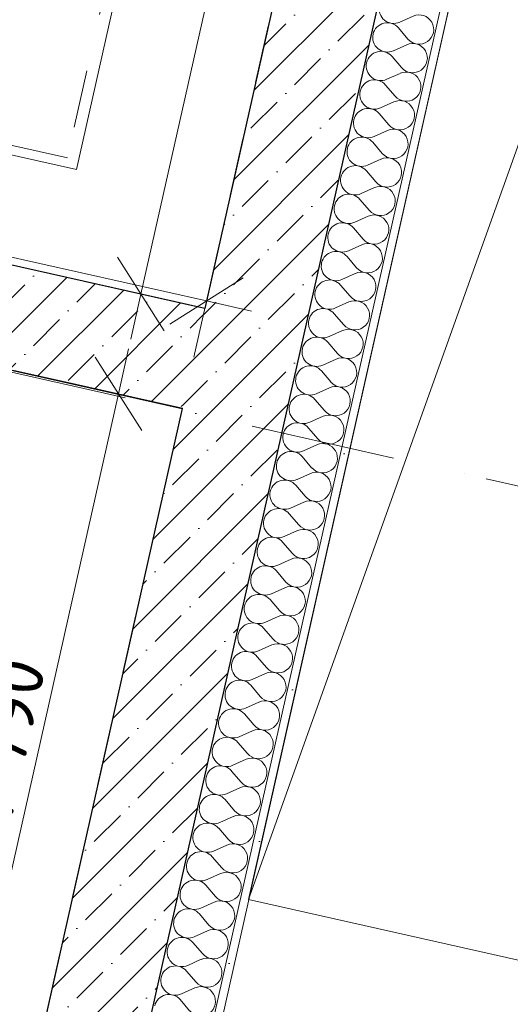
# Model space of a CAD drawing. Header units: millimetres. Extents: x -7213913 to -6985912, y 6023162 to 6205784.
# Tile 211 of 256: x -7184355 to -7183159, y 6176031 to 6178432. Entities that reach past the tile are written whole.
import ezdxf
from ezdxf.enums import TextEntityAlignment as Align

# ---------------------------------------------------------------- set-up
doc = ezdxf.new("R2010")
doc.units = ezdxf.units.MM
doc.header["$MEASUREMENT"] = 0
doc.linetypes.add('короткая штриховая', pattern=[282.222222, 141.111111, -141.111111])
doc.linetypes.add('Штрихпунктирная', pattern=[670.277762, 352.777767, -176.388884, 0, -141.111112])
for name, color, linetype, lineweight in [('АР-вертикальная связь - Лифт.АР_Ном._пера__120', 7, 'Continuous', 0), ('АР-Стены_внешние_.АР_Ном._пера__1', 7, 'Continuous', 0), ('АР-Стены_внутренние_пилоны.АР_Ном._пера__1', 7, 'Continuous', 15), ('АР-Чертеж-Оси_Осевые размеры.АР_Ном._пера__120', 7, 'Continuous', 0), ('АР-Чертеж-Размеры.АР_Ном._пера__1', 7, 'Continuous', 0), ('ИОС-Шахты и отверстия.АР_Ном._пера__1', 7, 'Continuous', 0)]:
    doc.layers.add(name, color=color, linetype=linetype, lineweight=lineweight)
for name, color, linetype in [('АР-Стены_внешние_.АР', 7, 'Continuous'), ('АР-Стены_внутренние_пилоны.АР', 7, 'Continuous'), ('АР-Чертеж-Оси_Осевые размеры.АР', 7, 'Continuous'), ('АР-Чертеж-Размеры.АР', 7, 'Continuous'), ('ИОС-Шахты и отверстия.АР', 7, 'Continuous')]:
    doc.layers.add(name, color=color, linetype=linetype)
doc.styles.add('РЎР“Р•РќР•Р\xa0Р\x98Р\xa0_РЎРўР\x98Р›Р¬_3', font='GOST_Common.ttf')
doc.styles.add('РЎР“Р•РќР•Р\xa0Р\x98Р\xa0_РЎРўР\x98Р›Р¬_5', font='GOTHIC.TTF')
doc.dimstyles.new('СГЕНЕРИР_СТИЛЬ__4', dxfattribs={"dimtxt": 129.999995, "dimasz": 142.5, "dimexe": 0.18, "dimexo": 300000, "dimgap": 0, "dimtad": 1, "dimdec": 0, "dimzin": 0, "dimdsep": 46, "dimtxsty": 'РЎР“Р•РќР•Р\xa0Р\x98Р\xa0_РЎРўР\x98Р›Р¬_3', "dimblk": 'ARROWHEAD_6', "dimblk1": 'ARROWHEAD_6', "dimblk2": 'ARROWHEAD_6', "dimcen": 0.09, "dimclrd": 7, "dimclre": 7, "dimclrt": 7, "dimazin": 0, "dimtfac": 1, "dimtdec": 4, "dimtmove": 0, "dimatfit": 3, "dimfxl": 1, "dimtolj": 1, "dimtzin": 0, "dimarcsym": 0})
pattern_1 = [(45, (-6566190.34, 6562677.8), (-84.852814, 84.852814), []), (45, (-6566232.77, 6562720.22), (-84.852814, 84.852814), [90, -30, 0, -30])]

# ---------------------------------------------------------------- blocks, each defined once
blk = doc.blocks.new('Символ Проема в Полу 21[137]_1', base_point=(-7183797.2, 6176286.5))
at = {"layer": 'ИОС-Шахты и отверстия.АР_Ном._пера__1', "color": 7, "linetype": 'Continuous', "lineweight": 0, "flags": 128}
for points in [[(-7183797.2, 6176286.5), (-7183123.8, 6179284.7), (-7182245.7, 6179087.5), (-7182869.6, 6178883.2)], [(-7182869.6, 6178883.2), (-7182245.7, 6179087.5), (-7182919, 6176089.3), (-7183797.2, 6176286.5)]]:
    blk.add_lwpolyline(points, close=True, dxfattribs=at)
blk = doc.blocks.new('Стена_178_1', base_point=(-7183809.3, 6177578.6))
at = {"layer": 'АР-Стены_внутренние_пилоны.АР', "linetype": 'Continuous', "lineweight": 0, "true_color": 0x000000}
h = blk.add_hatch(dxfattribs=at)
h.set_pattern_fill('ЖЕЛЕЗОБЕТОН__PROJECT__0001', color=18, style=0, pattern_type=2)
h.set_pattern_definition(pattern_1)
h.paths.add_polyline_path([(-7183903.9, 6177728), (-7186635.8, 6178341.5), (-7186690.6, 6178097.6), (-7183958.7, 6177484)])
at = {"layer": 'АР-Стены_внутренние_пилоны.АР_Ном._пера__1', "color": 7, "linetype": 'Continuous', "lineweight": 30, "flags": 128}
for points in [[(-7183903.9, 6177728), (-7186635.8, 6178341.5)], [(-7186690.6, 6178097.6), (-7183958.7, 6177484)]]:
    blk.add_lwpolyline(points, dxfattribs=at)
blk = doc.blocks.new('*X472', base_point=(-6566190.3, 6562677.8))
at = {"layer": 'АР-Стены_внешние_.АР_Ном._пера__1', "color": 7, "linetype": 'Continuous', "lineweight": 0}
for p, q in [((-7183396.1, 6178440.5), (-7183428.7, 6178425.9)), ((-7183408.6, 6178384.8), (-7183431.8, 6178411.9)), ((-7183411.8, 6178370.8), (-7183444.3, 6178356.2)), ((-7183424.3, 6178315.1), (-7183447.5, 6178342.2)), ((-7183427.4, 6178301.1), (-7183460, 6178286.5)), ((-7183439.9, 6178245.4), (-7183463.1, 6178272.6)), ((-7183443.1, 6178231.4), (-7183475.6, 6178216.8)), ((-7183455.6, 6178175.7), (-7183478.8, 6178202.9)), ((-7183458.7, 6178161.8), (-7183491.3, 6178147.1)), ((-7183471.2, 6178106), (-7183494.4, 6178133.2)), ((-7183474.4, 6178092.1), (-7183506.9, 6178077.4)), ((-7183486.9, 6178036.3), (-7183510.1, 6178063.5)), ((-7183490, 6178022.4), (-7183522.6, 6178007.7)), ((-7183502.5, 6177966.6), (-7183525.7, 6177993.8)), ((-7183505.7, 6177952.7), (-7183538.2, 6177938)), ((-7183518.2, 6177896.9), (-7183541.4, 6177924.1)), ((-7183521.3, 6177883), (-7183553.9, 6177868.3)), ((-7183533.8, 6177827.2), (-7183557, 6177854.4)), ((-7183537, 6177813.3), (-7183569.6, 6177798.6)), ((-7183549.5, 6177757.5), (-7183572.7, 6177784.7)), ((-7183552.6, 6177743.6), (-7183585.2, 6177728.9)), ((-7183565.2, 6177687.8), (-7183588.3, 6177715)), ((-7183568.3, 6177673.9), (-7183600.9, 6177659.3)), ((-7183580.8, 6177618.1), (-7183604, 6177645.3)), ((-7183583.9, 6177604.2), (-7183616.5, 6177589.6)), ((-7183596.5, 6177548.5), (-7183619.6, 6177575.6)), ((-7183599.6, 6177534.5), (-7183632.2, 6177519.9)), ((-7183612.1, 6177478.8), (-7183635.3, 6177505.9)), ((-7183615.2, 6177464.8), (-7183647.8, 6177450.2)), ((-7183627.8, 6177409.1), (-7183650.9, 6177436.2)), ((-7183630.9, 6177395.1), (-7183663.5, 6177380.5)), ((-7183643.4, 6177339.4), (-7183666.6, 6177366.5)), ((-7183646.5, 6177325.4), (-7183679.1, 6177310.8)), ((-7183659.1, 6177269.7), (-7183682.3, 6177296.9)), ((-7183662.2, 6177255.7), (-7183694.8, 6177241.1)), ((-7183674.7, 6177200), (-7183697.9, 6177227.2)), ((-7183677.9, 6177186.1), (-7183710.4, 6177171.4)), ((-7183690.4, 6177130.3), (-7183713.6, 6177157.5)), ((-7183693.5, 6177116.4), (-7183726.1, 6177101.7)), ((-7183706, 6177060.6), (-7183729.2, 6177087.8)), ((-7183709.2, 6177046.7), (-7183741.7, 6177032)), ((-7183721.7, 6176990.9), (-7183744.9, 6177018.1)), ((-7183724.8, 6176977), (-7183757.4, 6176962.3)), ((-7183737.3, 6176921.2), (-7183760.5, 6176948.4)), ((-7183740.5, 6176907.3), (-7183773, 6176892.6)), ((-7183753, 6176851.5), (-7183776.2, 6176878.7)), ((-7183756.1, 6176837.6), (-7183788.7, 6176822.9)), ((-7183768.6, 6176781.8), (-7183791.8, 6176809)), ((-7183771.8, 6176767.9), (-7183804.3, 6176753.3)), ((-7183784.3, 6176712.1), (-7183807.5, 6176739.3)), ((-7183787.4, 6176698.2), (-7183820, 6176683.6)), ((-7183799.9, 6176642.5), (-7183823.1, 6176669.6)), ((-7183803.1, 6176628.5), (-7183835.6, 6176613.9)), ((-7183815.6, 6176572.8), (-7183838.8, 6176599.9)), ((-7183818.7, 6176558.8), (-7183851.3, 6176544.2)), ((-7183831.2, 6176503.1), (-7183854.4, 6176530.2)), ((-7183834.4, 6176489.1), (-7183867, 6176474.5)), ((-7183846.9, 6176433.4), (-7183870.1, 6176460.5)), ((-7183850, 6176419.4), (-7183882.6, 6176404.8)), ((-7183862.6, 6176363.7), (-7183885.7, 6176390.9)), ((-7183865.7, 6176349.7), (-7183898.3, 6176335.1)), ((-7183878.2, 6176294), (-7183901.4, 6176321.2)), ((-7183881.3, 6176280.1), (-7183913.9, 6176265.4)), ((-7183893.9, 6176224.3), (-7183917, 6176251.5)), ((-7183897, 6176210.4), (-7183929.6, 6176195.7)), ((-7183909.5, 6176154.6), (-7183932.7, 6176181.8)), ((-7183912.6, 6176140.7), (-7183945.2, 6176126)), ((-7183925.2, 6176084.9), (-7183948.3, 6176112.1)), ((-7183928.3, 6176071), (-7183960.9, 6176056.3)), ((-7183940.8, 6176015.2), (-7183964, 6176042.4))]:
    blk.add_line(p, q, dxfattribs=at)
for centre, start, end in [((-7183443.3, 6178458.4), 167.3417, 294.2116), ((-7183459, 6178388.8), 40.4718, 167.3417), ((-7183381.5, 6178407.9), 220.4718, 114.2116), ((-7183459, 6178388.8), 167.3417, 294.2116), ((-7183397.1, 6178338.3), 220.4718, 114.2116), ((-7183474.6, 6178319.1), 40.4718, 167.3417), ((-7183474.6, 6178319.1), 167.3417, 294.2116), ((-7183412.8, 6178268.6), 220.4718, 114.2116), ((-7183490.3, 6178249.4), 40.4718, 167.3417), ((-7183490.3, 6178249.4), 167.3417, 294.2116), ((-7183428.4, 6178198.9), 220.4718, 114.2116), ((-7183505.9, 6178179.7), 40.4718, 167.3417), ((-7183505.9, 6178179.7), 167.3417, 294.2116), ((-7183444.1, 6178129.2), 220.4718, 114.2116), ((-7183521.6, 6178110), 40.4718, 167.3417), ((-7183521.6, 6178110), 167.3417, 294.2116), ((-7183459.7, 6178059.5), 220.4718, 114.2116), ((-7183537.2, 6178040.3), 40.4718, 167.3417), ((-7183537.2, 6178040.3), 167.3417, 294.2116), ((-7183475.4, 6177989.8), 220.4718, 114.2116), ((-7183552.9, 6177970.6), 40.4718, 167.3417), ((-7183552.9, 6177970.6), 167.3417, 294.2116), ((-7183491, 6177920.1), 220.4718, 114.2116), ((-7183568.5, 6177900.9), 40.4718, 167.3417), ((-7183568.5, 6177900.9), 167.3417, 294.2116), ((-7183506.7, 6177850.4), 220.4718, 114.2116), ((-7183584.2, 6177831.2), 40.4718, 167.3417), ((-7183584.2, 6177831.2), 167.3417, 294.2116), ((-7183599.9, 6177761.5), 40.4718, 167.3417), ((-7183522.3, 6177780.7), 220.4718, 114.2116), ((-7183599.9, 6177761.5), 167.3417, 294.2116), ((-7183615.5, 6177691.8), 40.4718, 167.3417), ((-7183538, 6177711), 220.4718, 114.2116), ((-7183615.5, 6177691.8), 167.3417, 294.2116), ((-7183553.6, 6177641.3), 220.4718, 114.2116), ((-7183631.2, 6177622.1), 40.4718, 167.3417), ((-7183631.2, 6177622.1), 167.3417, 294.2116), ((-7183569.3, 6177571.6), 220.4718, 114.2116), ((-7183646.8, 6177552.4), 40.4718, 167.3417), ((-7183646.8, 6177552.4), 167.3417, 294.2116), ((-7183584.9, 6177501.9), 220.4718, 114.2116), ((-7183662.5, 6177482.8), 40.4718, 167.3417), ((-7183662.5, 6177482.8), 167.3417, 294.2116), ((-7183600.6, 6177432.3), 220.4718, 114.2116), ((-7183678.1, 6177413.1), 40.4718, 167.3417), ((-7183678.1, 6177413.1), 167.3417, 294.2116), ((-7183616.2, 6177362.6), 220.4718, 114.2116), ((-7183693.8, 6177343.4), 40.4718, 167.3417), ((-7183693.8, 6177343.4), 167.3417, 294.2116), ((-7183631.9, 6177292.9), 220.4718, 114.2116), ((-7183709.4, 6177273.7), 40.4718, 167.3417), ((-7183709.4, 6177273.7), 167.3417, 294.2116), ((-7183647.6, 6177223.2), 220.4718, 114.2116), ((-7183725.1, 6177204), 40.4718, 167.3417), ((-7183725.1, 6177204), 167.3417, 294.2116), ((-7183663.2, 6177153.5), 220.4718, 114.2116), ((-7183740.7, 6177134.3), 40.4718, 167.3417), ((-7183740.7, 6177134.3), 167.3417, 294.2116), ((-7183756.4, 6177064.6), 40.4718, 167.3417), ((-7183678.9, 6177083.8), 220.4718, 114.2116), ((-7183756.4, 6177064.6), 167.3417, 294.2116), ((-7183772, 6176994.9), 40.4718, 167.3417), ((-7183694.5, 6177014.1), 220.4718, 114.2116), ((-7183772, 6176994.9), 167.3417, 294.2116), ((-7183710.2, 6176944.4), 220.4718, 114.2116), ((-7183787.7, 6176925.2), 40.4718, 167.3417), ((-7183787.7, 6176925.2), 167.3417, 294.2116), ((-7183725.8, 6176874.7), 220.4718, 114.2116), ((-7183803.3, 6176855.5), 40.4718, 167.3417), ((-7183803.3, 6176855.5), 167.3417, 294.2116), ((-7183741.5, 6176805), 220.4718, 114.2116), ((-7183819, 6176785.8), 40.4718, 167.3417), ((-7183819, 6176785.8), 167.3417, 294.2116), ((-7183757.1, 6176735.3), 220.4718, 114.2116), ((-7183834.6, 6176716.1), 40.4718, 167.3417), ((-7183834.6, 6176716.1), 167.3417, 294.2116), ((-7183772.8, 6176665.6), 220.4718, 114.2116), ((-7183850.3, 6176646.4), 40.4718, 167.3417), ((-7183850.3, 6176646.4), 167.3417, 294.2116), ((-7183788.4, 6176595.9), 220.4718, 114.2116), ((-7183865.9, 6176576.8), 40.4718, 167.3417), ((-7183865.9, 6176576.8), 167.3417, 294.2116), ((-7183804.1, 6176526.3), 220.4718, 114.2116), ((-7183881.6, 6176507.1), 40.4718, 167.3417), ((-7183881.6, 6176507.1), 167.3417, 294.2116), ((-7183819.7, 6176456.6), 220.4718, 114.2116), ((-7183897.3, 6176437.4), 40.4718, 167.3417), ((-7183897.3, 6176437.4), 167.3417, 294.2116), ((-7183835.4, 6176386.9), 220.4718, 114.2116), ((-7183912.9, 6176367.7), 40.4718, 167.3417), ((-7183912.9, 6176367.7), 167.3417, 294.2116), ((-7183928.6, 6176298), 40.4718, 167.3417), ((-7183851, 6176317.2), 220.4718, 114.2116), ((-7183928.6, 6176298), 167.3417, 294.2116), ((-7183944.2, 6176228.3), 40.4718, 167.3417), ((-7183866.7, 6176247.5), 220.4718, 114.2116), ((-7183944.2, 6176228.3), 167.3417, 294.2116), ((-7183882.3, 6176177.8), 220.4718, 114.2116), ((-7183959.9, 6176158.6), 40.4718, 167.3417), ((-7183959.9, 6176158.6), 167.3417, 294.2116), ((-7183898, 6176108.1), 220.4718, 114.2116), ((-7183975.5, 6176088.9), 40.4718, 167.3417), ((-7183975.5, 6176088.9), 167.3417, 294.2116), ((-7183913.6, 6176038.4), 220.4718, 114.2116), ((-7183991.2, 6176019.2), 40.4718, 167.3417)]:
    blk.add_arc(centre, 35.7, start, end, dxfattribs=at)
blk = doc.blocks.new('Стена_182_1', base_point=(-7184703.4, 6173597.8))
at = {"layer": 'АР-Стены_внешние_.АР', "linetype": 'Continuous', "lineweight": 0, "true_color": 0x000000}
h = blk.add_hatch(dxfattribs=at)
h.set_pattern_fill('ШТУКАТУРКА__ГИПС_01_0001', color=18, style=0, pattern_type=2)
h.set_pattern_definition([(45, (-6566190.34, 6563027.8), (-111.369318, 111.369318), [0, -105, 0, -157.5]), (110, (-6565840.34, 6563027.8), (148.001588, 53.868173), [0, -77, 0, -133])])
h.paths.add_polyline_path([(-7183033.7, 6179777.1), (-7184459.9, 6173427.2), (-7184442.9, 6173411.2), (-7183014.2, 6179772.7)])
h = blk.add_hatch(dxfattribs=at)
h.set_pattern_fill('ЖЕЛЕЗОБЕТОН__PROJECT__0001', color=18, style=0, pattern_type=2)
h.set_pattern_definition(pattern_1)
h.paths.add_polyline_path([(-7183511.6, 6179474.4), (-7184798, 6173747.1), (-7184554, 6173692.4), (-7183267.7, 6179419.7)])
at = {"layer": 'АР-Стены_внешние_.АР_Ном._пера__1', "color": 7, "linetype": 'Continuous', "lineweight": 0}
blk.add_line((-7184459.9, 6173427.2), (-7183066.6, 6179630.7), dxfattribs=at)
at = {"layer": 'АР-Стены_внешние_.АР_Ном._пера__1', "color": 7, "linetype": 'Continuous', "lineweight": 30}
blk.add_line((-7184554, 6173692.4), (-7183267.7, 6179419.7), dxfattribs=at)
at = {"layer": 'АР-Стены_внешние_.АР_Ном._пера__1', "color": 7, "linetype": 'Continuous', "lineweight": 0, "flags": 128}
blk.add_lwpolyline([(-7184442.9, 6173411.2), (-7183009.8, 6179792.2)], dxfattribs=at)
at = {"layer": 'АР-Стены_внешние_.АР_Ном._пера__1', "color": 7, "linetype": 'Continuous', "lineweight": 30, "flags": 128}
for points in [[(-7183511.6, 6179474.4), (-7183903.9, 6177728)], [(-7183958.7, 6177484), (-7184350.8, 6175738.3)]]:
    blk.add_lwpolyline(points, dxfattribs=at)
at = {"layer": 'АР-Стены_внешние_.АР', "color": 7, "lineweight": 0}
blk.add_blockref('*X472', (-6566190.3, 6562677.8), dxfattribs=at)
blk = doc.blocks.new('*D846', base_point=(-6566190.3, 6562677.8))
at = {"layer": 'АР-Чертеж-Размеры.АР_Ном._пера__1', "color": 7, "linetype": 'Continuous', "lineweight": 0, "transparency": 16777216}
for p, q in [((-7186601, 6178496.7), (-7186662.6, 6178222.3)), ((-7186542.2, 6178416.3), (-7186721.4, 6178302.8)), ((-7186631.8, 6178359.5), (-7186741.6, 6178384.2)), ((-7183899.8, 6177746), (-7186631.8, 6178359.5)), ((-7183869, 6177883.2), (-7183930.7, 6177608.7)), ((-7183989.5, 6177689.2), (-7183810.2, 6177802.7)), ((-7183790.1, 6177721.3), (-7183899.8, 6177746))]:
    blk.add_line(p, q, dxfattribs=at)
at = {"layer": 'АР-Чертеж-Размеры.АР_Ном._пера__1', "color": 7, "lineweight": 0, "transparency": 16777216, "insert": (-7185461.8, 6178123.4), "char_height": 130, "attachment_point": 7, "rotation": 347.3417, "style": 'РЎР“Р•РќР•Р\xa0Р\x98Р\xa0_РЎРўР\x98Р›Р¬_3'}
blk.add_mtext('\\A1;{\\pql;\\fGOST Common|b0|i0|c204|p0;\\W1.000000;2\xa0800}', dxfattribs=at)
blk = doc.blocks.new('ARROWHEAD_6')
at = {"color": 0, "linetype": 'Continuous', "lineweight": 0}
for p, q in [((-0.5, -0.5), (0.5, 0.5)), ((0, 0), (-1, 0))]:
    blk.add_line(p, q, dxfattribs=at)
blk = doc.blocks.new('*D847', base_point=(-6566190.3, 6562677.8))
at = {"layer": 'АР-Чертеж-Размеры.АР_Ном._пера__1', "color": 7, "linetype": 'Continuous', "lineweight": 0, "transparency": 16777216}
for p, q in [((-7183610.6, 6179419.8), (-7183724.1, 6179599)), ((-7183642.7, 6179619.2), (-7183667.4, 6179509.4)), ((-7183804.6, 6179540.2), (-7183530.2, 6179478.6)), ((-7183667.4, 6179509.4), (-7184059.6, 6177762.9)), ((-7184116.4, 6177852.5), (-7184002.9, 6177673.3)), ((-7184196.8, 6177793.7), (-7183922.4, 6177732.1)), ((-7184059.6, 6177762.9), (-7184084.3, 6177653.2))]:
    blk.add_line(p, q, dxfattribs=at)
at = {"layer": 'АР-Чертеж-Размеры.АР_Ном._пера__1', "color": 7, "lineweight": 0, "transparency": 16777216, "insert": (-7183931.3, 6178453.1), "char_height": 130, "attachment_point": 7, "rotation": 77.3417, "style": 'РЎР“Р•РќР•Р\xa0Р\x98Р\xa0_РЎРўР\x98Р›Р¬_3'}
blk.add_mtext('\\A1;{\\pql;\\fGOST Common|b0|i0|c204|p0;\\W1.000000;1\xa0790}', dxfattribs=at)
blk = doc.blocks.new('*D852', base_point=(-6566190.3, 6562677.8))
at = {"layer": 'АР-Чертеж-Размеры.АР_Ном._пера__1', "color": 7, "linetype": 'Continuous', "lineweight": 0, "transparency": 16777216}
for p, q in [((-7184089.6, 6177629.5), (-7184114.2, 6177519.7)), ((-7184057.5, 6177430.1), (-7184171, 6177609.4)), ((-7184251.4, 6177550.6), (-7183977, 6177488.9)), ((-7184114.2, 6177519.7), (-7184506.5, 6175773.3)), ((-7184563.2, 6175862.9), (-7184449.7, 6175683.6)), ((-7184643.7, 6175804.1), (-7184369.3, 6175742.4)), ((-7184506.5, 6175773.3), (-7184531.1, 6175663.5))]:
    blk.add_line(p, q, dxfattribs=at)
at = {"layer": 'АР-Чертеж-Размеры.АР_Ном._пера__1', "color": 7, "lineweight": 0, "transparency": 16777216, "insert": (-7184378.1, 6176463.4), "char_height": 130, "attachment_point": 7, "rotation": 77.3417, "style": 'РЎР“Р•РќР•Р\xa0Р\x98Р\xa0_РЎРўР\x98Р›Р¬_3'}
blk.add_mtext('\\A1;{\\pql;\\fGOST Common|b0|i0|c204|p0;\\W1.000000;1\xa0790}', dxfattribs=at)
blk = doc.blocks.new('*D1122', base_point=(-6566190.3, 6562677.8))
at = {"layer": 'АР-Чертеж-Размеры.АР_Ном._пера__1', "color": 7, "linetype": 'Continuous', "lineweight": 0, "transparency": 16777216}
for p, q in [((-7185805, 6179682.5), (-7185829.7, 6179572.7)), ((-7185772.9, 6179483.1), (-7185886.4, 6179662.3)), ((-7185966.9, 6179603.5), (-7185692.5, 6179541.9)), ((-7185829.7, 6179572.7), (-7186074.3, 6178483.8)), ((-7186131, 6178573.4), (-7186017.5, 6178394.2)), ((-7186211.5, 6178514.6), (-7185937, 6178453)), ((-7186074.3, 6178483.8), (-7186098.9, 6178374))]:
    blk.add_line(p, q, dxfattribs=at)
at = {"layer": 'АР-Чертеж-Размеры.АР_Ном._пера__1', "color": 7, "lineweight": 0, "transparency": 16777216, "insert": (-7186014, 6178870.7), "char_height": 130, "attachment_point": 7, "rotation": 77.3417, "style": 'РЎР“Р•РќР•Р\xa0Р\x98Р\xa0_РЎРўР\x98Р›Р¬_3'}
blk.add_mtext('\\A1;{\\pql;\\fGOST Common|b0|i0|c204|p0;\\W1.000000;1\xa0116}', dxfattribs=at)
blk = doc.blocks.new('Стандартный Маркер Сетки[164]_1', base_point=(-7208310.8, 6182948.1))
at = {"layer": 'АР-Чертеж-Оси_Осевые размеры.АР_Ном._пера__120', "color": 7, "linetype": 'Штрихпунктирная', "lineweight": 0}
for p, q in [((-7207335.2, 6182729), (-7183218.3, 6177312.4)), ((-7183218.3, 6177312.4), (-7182242.6, 6177093.3))]:
    blk.add_line(p, q, dxfattribs=at)
at = {"layer": 'АР-Чертеж-Оси_Осевые размеры.АР_Ном._пера__120', "color": 7, "lineweight": 0, "style": 'РЎР“Р•РќР•Р\xa0Р\x98Р\xa0_РЎРўР\x98Р›Р¬_5'}
blk.add_attdef('AC_MarkerText_1', text='', height=350, rotation=360, dxfattribs=at).set_placement((-7208798.7, 6183246.5), align=Align.TOP_CENTER)
blk = doc.blocks.new('Стандартный Маркер Сетки[183]_1', base_point=(-7208310.8, 6182948.1))
at = {"layer": 'АР-Чертеж-Оси_Осевые размеры.АР_Ном._пера__120', "color": 7, "linetype": 'Штрихпунктирная', "lineweight": 0}
for p, q in [((-7207335.2, 6182729), (-7183218.3, 6177312.4)), ((-7183218.3, 6177312.4), (-7182242.6, 6177093.3))]:
    blk.add_line(p, q, dxfattribs=at)
at = {"layer": 'АР-Чертеж-Оси_Осевые размеры.АР_Ном._пера__120', "color": 7, "lineweight": 0, "style": 'РЎР“Р•РќР•Р\xa0Р\x98Р\xa0_РЎРўР\x98Р›Р¬_5'}
blk.add_attdef('AC_MarkerText_1', text='', height=350, rotation=360, dxfattribs=at).set_placement((-7208798.7, 6183246.5), align=Align.TOP_CENTER)

msp = doc.modelspace()

# ---------------------------------------------------------------- linework, layer by layer
at = {"layer": 'АР-вертикальная связь - Лифт.АР_Ном._пера__120', "color": 7, "linetype": 'короткая штриховая', "lineweight": 0}
for points in [[(-7186243.6, 6180088), (-7186635.8, 6178341.5), (-7183903.9, 6177728), (-7183511.6, 6179474.4)], [(-7184238.9, 6178095.4), (-7186256, 6178548.4), (-7186022.9, 6179586.3), (-7184005.8, 6179133.2)], [(-7186690.4, 6178098.3), (-7187082.7, 6176351.9), (-7184350.8, 6175738.3), (-7183958.5, 6177484.8)]]:
    msp.add_lwpolyline(points, close=True, dxfattribs=at)
at = {"layer": 'АР-вертикальная связь - Лифт.АР_Ном._пера__120', "color": 7, "linetype": 'Continuous', "lineweight": 0}
msp.add_lwpolyline([(-7184216.5, 6178066.5), (-7186345.4, 6178544.7), (-7186100.8, 6179633.6), (-7183971.9, 6179155.4)], close=True, dxfattribs=at)

# ---------------------------------------------------------------- block references
at = {"layer": 'АР-Стены_внешние_.АР', "color": 7, "lineweight": 0}
msp.add_blockref('Стена_182_1', (-7184703.4, 6173597.8), dxfattribs=at)
at = {"layer": 'АР-Стены_внутренние_пилоны.АР', "color": 7, "lineweight": 0}
msp.add_blockref('Стена_178_1', (-7183809.3, 6177578.6), dxfattribs=at)
at = {"layer": 'АР-Чертеж-Оси_Осевые размеры.АР', "color": 8, "linetype": 'Continuous', "lineweight": 15}
for name in ['Стандартный Маркер Сетки[164]_1', 'Стандартный Маркер Сетки[183]_1']:
    msp.add_blockref(name, (-7208310.8, 6182948.1), dxfattribs=at)
at = {"layer": 'ИОС-Шахты и отверстия.АР', "color": 7, "linetype": 'Continuous', "lineweight": 0}
msp.add_blockref('Символ Проема в Полу 21[137]_1', (-7183797.2, 6176286.5), dxfattribs=at)

# ---------------------------------------------------------------- dimensions: what is measured, and where the dimension line sits
at = {"layer": 'АР-Чертеж-Размеры.АР', "color": 7, "linetype": 'Continuous', "lineweight": 0}
for base, p1, p2, angle, picture, middle, turn in [((-7186074.3, 6178483.8), (-7183971.9, 6179155.4), (-7184216.5, 6178066.5), 257.3417, '*D1122', (-7186028.5, 6179102.6), 77.3417), ((-7184059.6, 6177762.9), (-7183511.6, 6179474.4), (-7183903.9, 6177728), 257.3417, '*D847', (-7183945.8, 6178684.9), 77.3417), ((-7186631.8, 6178359.5), (-7183903.9, 6177728), (-7186635.8, 6178341.5), 167.3417, '*D846', (-7185229.9, 6178137.9), 347.3417), ((-7184506.5, 6175773.3), (-7183958.5, 6177484.8), (-7184350.8, 6175738.3), 257.3417, '*D852', (-7184392.7, 6176695.2), 77.3417)]:
    dim = msp.add_linear_dim(base=base, p1=p1, p2=p2, angle=angle, dimstyle='СГЕНЕРИР_СТИЛЬ__4', dxfattribs=at)
    dim.commit()
    dim.dimension.update_dxf_attribs({"geometry": picture, "text_midpoint": middle, "dimtype": 160, "text_rotation": turn})

doc.saveas('drawing.dxf')
